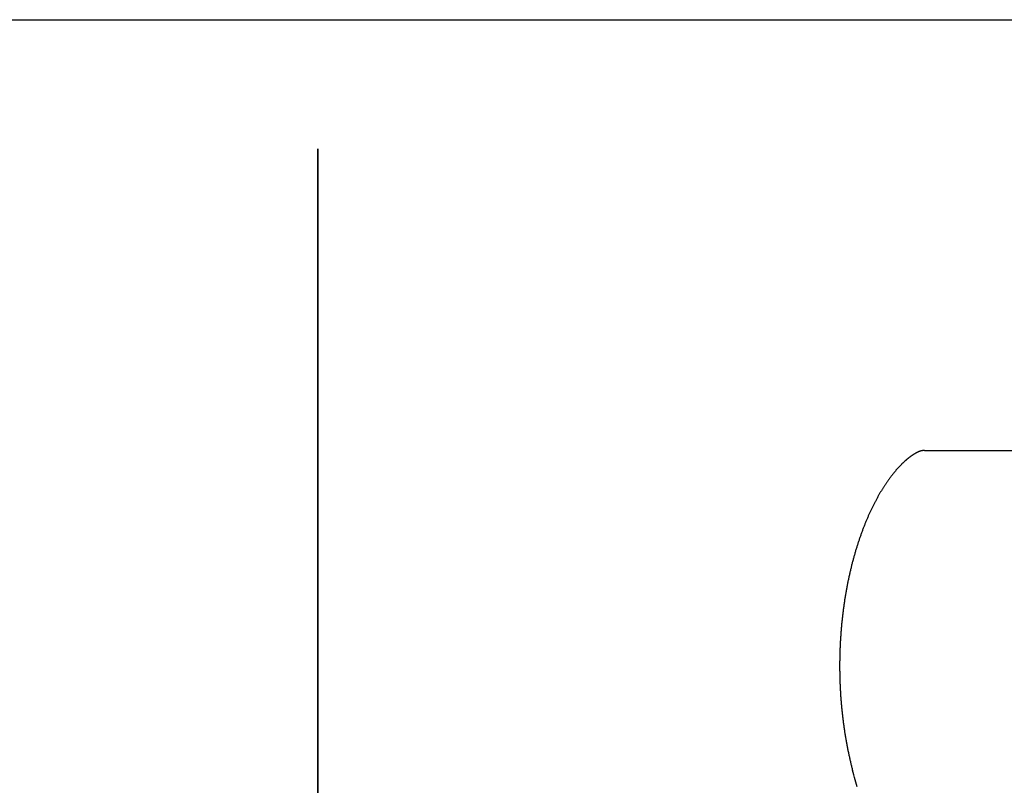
# Model space of a CAD drawing. Extents: x 637 to 3230, y 885 to 2745.
# Tile 28 of 151: x 867 to 935, y 2200 to 2253. Entities that reach past the tile are written whole.
import ezdxf

# ---------------------------------------------------------------- set-up
doc = ezdxf.new("R2010")
doc.units = 0
doc.layers.add('KF_GRAVIS_15_RIGHT', color=7, linetype='CONTINUOUS')

# ---------------------------------------------------------------- blocks, each defined once
blk = doc.blocks.new('KF_GRAVIS_15_RIGHT')
at = {"layer": 'KF_GRAVIS_15_RIGHT'}
for p, q in [((-185.2446, 0), (185.2446, 0)), ((58.7454, -656), (58.7454, -9)), ((58.7454, -9), (58.7454, -656)), ((100.9698, -30), (148.8116, -30))]:
    blk.add_line(p, q, dxfattribs=at)
for points in [[(100.97, -30, 0), (100.965, -30, 0), (100.96, -30, 0), (100.956, -30, 0), (100.951, -30.0001, 0), (100.946, -30.0001, 0), (100.941, -30.0002, 0), (100.936, -30.0002, 0), (100.931, -30.0003, 0), (100.926, -30.0005, 0), (100.921, -30.0006, 0), (100.916, -30.0008, 0), (100.91, -30.001, 0), (100.905, -30.0012, 0), (100.9, -30.0015, 0), (100.894, -30.0018, 0), (100.889, -30.0022, 0), (100.883, -30.0025, 0), (100.877, -30.003, 0), (100.871, -30.0035, 0), (100.865, -30.004, 0), (100.859, -30.0046, 0), (100.853, -30.0052, 0), (100.847, -30.0059, 0), (100.841, -30.0067, 0), (100.835, -30.0075, 0), (100.828, -30.0084, 0), (100.822, -30.0093, 0), (100.815, -30.0103, 0), (100.809, -30.0114, 0), (100.802, -30.0126, 0), (100.795, -30.0138, 0), (100.788, -30.0151, 0), (100.781, -30.0165, 0), (100.774, -30.018, 0), (100.766, -30.0196, 0), (100.759, -30.0212, 0), (100.752, -30.023, 0), (100.744, -30.0248, 0), (100.736, -30.0267, 0), (100.729, -30.0288, 0), (100.721, -30.0309, 0), (100.713, -30.0331, 0), (100.705, -30.0354, 0), (100.696, -30.0379, 0), (100.688, -30.0404, 0), (100.68, -30.0431, 0), (100.671, -30.0458, 0), (100.662, -30.0487, 0), (100.653, -30.0517, 0), (100.644, -30.0549, 0), (100.635, -30.0581, 0), (100.626, -30.0615, 0), (100.617, -30.065, 0), (100.607, -30.0686, 0), (100.598, -30.0724, 0), (100.588, -30.0763, 0), (100.578, -30.0804, 0), (100.568, -30.0845, 0), (100.558, -30.0889, 0), (100.548, -30.0933, 0), (100.537, -30.0979, 0), (100.527, -30.1027, 0), (100.516, -30.1076, 0), (100.505, -30.1127, 0), (100.494, -30.1179, 0), (100.483, -30.1233, 0), (100.472, -30.1289, 0), (100.46, -30.1346, 0), (100.449, -30.1405, 0), (100.437, -30.1465, 0), (100.425, -30.1527, 0), (100.413, -30.1591, 0), (100.401, -30.1657, 0), (100.389, -30.1725, 0), (100.376, -30.1794, 0), (100.364, -30.1865, 0), (100.351, -30.1938, 0), (100.338, -30.2013, 0), (100.325, -30.209, 0), (100.311, -30.2168, 0), (100.298, -30.2249, 0), (100.284, -30.2332, 0), (100.27, -30.2416, 0), (100.256, -30.2503, 0), (100.242, -30.2592, 0), (100.228, -30.2682, 0), (100.213, -30.2775, 0), (100.199, -30.287, 0), (100.184, -30.2967, 0), (100.169, -30.3066, 0), (100.153, -30.3168, 0), (100.138, -30.3272, 0), (100.122, -30.3378, 0), (100.106, -30.3486, 0), (100.09, -30.3596, 0), (100.074, -30.3709, 0), (100.058, -30.3824, 0), (100.041, -30.3941, 0), (100.025, -30.4061, 0), (100.008, -30.4184, 0), (99.9905, -30.4308, 0), (99.9731, -30.4435, 0), (99.9556, -30.4565, 0), (99.9379, -30.4697, 0), (99.9201, -30.4832, 0), (99.9021, -30.497, 0), (99.884, -30.511, 0), (99.8658, -30.5253, 0), (99.8474, -30.5398, 0), (99.8288, -30.5546, 0), (99.8102, -30.5697, 0), (99.7914, -30.585, 0), (99.7725, -30.6006, 0), (99.7534, -30.6165, 0), (99.7342, -30.6326, 0), (99.7149, -30.6491, 0), (99.6955, -30.6657, 0), (99.676, -30.6827, 0), (99.6563, -30.6999, 0), (99.6365, -30.7174, 0), (99.6166, -30.7351, 0), (99.5966, -30.7532, 0), (99.5765, -30.7715, 0), (99.5562, -30.7901, 0), (99.5359, -30.8089, 0), (99.5154, -30.828, 0), (99.4949, -30.8474, 0), (99.4742, -30.8671, 0), (99.4535, -30.887, 0), (99.4326, -30.9073, 0), (99.4116, -30.9278, 0), (99.3906, -30.9485, 0), (99.3694, -30.9696, 0), (99.3482, -30.9909, 0), (99.3269, -31.0125, 0), (99.3055, -31.0344, 0), (99.284, -31.0566, 0), (99.2624, -31.079, 0), (99.2407, -31.1018, 0), (99.219, -31.1248, 0), (99.1972, -31.1481, 0), (99.1753, -31.1716, 0), (99.1533, -31.1955, 0), (99.1312, -31.2196, 0), (99.1091, -31.2441, 0), (99.0869, -31.2688, 0), (99.0647, -31.2938, 0), (99.0423, -31.319, 0), (99.02, -31.3446, 0), (98.9975, -31.3705, 0), (98.975, -31.3966, 0), (98.9524, -31.423, 0), (98.9298, -31.4497, 0), (98.9071, -31.4767, 0), (98.8844, -31.504, 0), (98.8616, -31.5316, 0), (98.8388, -31.5595, 0), (98.8159, -31.5876, 0), (98.793, -31.6161, 0), (98.77, -31.6448, 0), (98.747, -31.6739, 0), (98.724, -31.7032, 0), (98.7009, -31.7328, 0), (98.6778, -31.7628, 0), (98.6546, -31.793, 0), (98.6315, -31.8235, 0), (98.6082, -31.8543, 0), (98.585, -31.8854, 0), (98.5617, -31.9168, 0), (98.5384, -31.9485, 0), (98.5151, -31.9805, 0), (98.4918, -32.0127, 0), (98.4684, -32.0453, 0), (98.4451, -32.0782, 0), (98.4217, -32.1114, 0), (98.3983, -32.1448, 0), (98.3749, -32.1785, 0), (98.3515, -32.2126, 0), (98.3281, -32.2469, 0), (98.3046, -32.2815, 0), (98.2812, -32.3164, 0), (98.2578, -32.3515, 0), (98.2344, -32.387, 0), (98.2109, -32.4227, 0), (98.1875, -32.4587, 0), (98.1641, -32.495, 0), (98.1406, -32.5316, 0), (98.1172, -32.5684, 0), (98.0938, -32.6056, 0), (98.0704, -32.643, 0), (98.047, -32.6806, 0), (98.0237, -32.7186, 0), (98.0003, -32.7568, 0), (97.9769, -32.7953, 0), (97.9536, -32.8341, 0), (97.9303, -32.8732, 0), (97.907, -32.9125, 0), (97.8837, -32.9521, 0), (97.8605, -32.9919, 0), (97.8372, -33.032, 0), (97.814, -33.0724, 0), (97.7909, -33.1131, 0), (97.7677, -33.154, 0), (97.7446, -33.1952, 0), (97.7215, -33.2366, 0), (97.6984, -33.2783, 0), (97.6754, -33.3203, 0), (97.6524, -33.3626, 0), (97.6294, -33.4051, 0), (97.6065, -33.4478, 0), (97.5836, -33.4908, 0), (97.5608, -33.5341, 0), (97.538, -33.5776, 0), (97.5153, -33.6214, 0), (97.4925, -33.6654, 0), (97.4699, -33.7097, 0), (97.4473, -33.7543, 0), (97.4247, -33.7991, 0), (97.4022, -33.8441, 0), (97.3797, -33.8894, 0), (97.3573, -33.935, 0), (97.335, -33.9808, 0), (97.3127, -34.0268, 0), (97.2904, -34.0731, 0), (97.2682, -34.1197, 0), (97.2461, -34.1665, 0), (97.2241, -34.2135, 0), (97.2021, -34.2608, 0), (97.1801, -34.3083, 0), (97.1583, -34.3561, 0), (97.1365, -34.4041, 0), (97.1147, -34.4523, 0), (97.0931, -34.5008, 0), (97.0715, -34.5495, 0), (97.05, -34.5985, 0), (97.0286, -34.6477, 0), (97.0072, -34.6971, 0), (96.9859, -34.7468, 0), (96.9647, -34.7967, 0), (96.9436, -34.8468, 0), (96.9225, -34.8971, 0), (96.9016, -34.9477, 0), (96.8807, -34.9985, 0), (96.8599, -35.0496, 0), (96.8392, -35.1008, 0), (96.8185, -35.1523, 0), (96.798, -35.204, 0), (96.7775, -35.2559, 0), (96.7571, -35.3081, 0), (96.7368, -35.3604, 0), (96.7166, -35.413, 0), (96.6965, -35.4658, 0), (96.6765, -35.5188, 0), (96.6566, -35.572, 0), (96.6367, -35.6254, 0), (96.617, -35.6791, 0), (96.5973, -35.7329, 0), (96.5777, -35.787, 0), (96.5583, -35.8412, 0), (96.5389, -35.8957, 0), (96.5196, -35.9503, 0), (96.5004, -36.0052, 0), (96.4813, -36.0602, 0), (96.4623, -36.1155, 0), (96.4434, -36.171, 0), (96.4247, -36.2266, 0), (96.406, -36.2825, 0), (96.3874, -36.3385, 0), (96.3689, -36.3947, 0), (96.3505, -36.4512, 0), (96.3322, -36.5078, 0), (96.3141, -36.5646, 0), (96.296, -36.6216, 0), (96.278, -36.6787, 0), (96.2602, -36.7361, 0), (96.2424, -36.7936, 0), (96.2248, -36.8514, 0), (96.2073, -36.9093, 0), (96.1899, -36.9673, 0), (96.1726, -37.0256, 0), (96.1554, -37.084, 0), (96.1383, -37.1426, 0), (96.1213, -37.2014, 0), (96.1045, -37.2604, 0), (96.0877, -37.3195, 0), (96.0711, -37.3788, 0), (96.0546, -37.4383, 0), (96.0383, -37.4979, 0), (96.022, -37.5577, 0), (96.0058, -37.6177, 0), (95.9898, -37.6778, 0), (95.9739, -37.7381, 0), (95.9581, -37.7986, 0), (95.9425, -37.8592, 0), (95.927, -37.9199, 0), (95.9116, -37.9809, 0), (95.8963, -38.0419, 0), (95.8811, -38.1032, 0), (95.8661, -38.1646, 0), (95.8512, -38.2261, 0), (95.8364, -38.2878, 0), (95.8218, -38.3496, 0), (95.8073, -38.4116, 0), (95.7929, -38.4737, 0), (95.7786, -38.536, 0), (95.7645, -38.5984, 0), (95.7505, -38.661, 0), (95.7367, -38.7237, 0), (95.723, -38.7865, 0), (95.7094, -38.8495, 0), (95.6959, -38.9126, 0), (95.6826, -38.9758, 0), (95.6694, -39.0392, 0), (95.6564, -39.1027, 0), (95.6435, -39.1664, 0), (95.6307, -39.2301, 0), (95.618, -39.294, 0), (95.6055, -39.358, 0), (95.5931, -39.4222, 0), (95.5809, -39.4864, 0), (95.5688, -39.5508, 0), (95.5569, -39.6153, 0), (95.545, -39.6799, 0), (95.5333, -39.7447, 0), (95.5218, -39.8095, 0), (95.5104, -39.8745, 0), (95.4991, -39.9395, 0), (95.488, -40.0047, 0), (95.477, -40.07, 0), (95.4661, -40.1354, 0), (95.4554, -40.2009, 0), (95.4449, -40.2665, 0), (95.4344, -40.3323, 0), (95.4241, -40.3981, 0), (95.414, -40.464, 0), (95.404, -40.53, 0), (95.3941, -40.5961, 0), (95.3844, -40.6623, 0), (95.3748, -40.7286, 0), (95.3654, -40.795, 0), (95.3561, -40.8615, 0), (95.347, -40.9281, 0), (95.338, -40.9947, 0), (95.3291, -41.0615, 0), (95.3204, -41.1283, 0), (95.3119, -41.1953, 0), (95.3035, -41.2623, 0), (95.2952, -41.3293, 0), (95.2871, -41.3965, 0), (95.2791, -41.4638, 0), (95.2713, -41.5311, 0), (95.2636, -41.5985, 0), (95.256, -41.6659, 0), (95.2487, -41.7335, 0), (95.2414, -41.8011, 0), (95.2343, -41.8688, 0), (95.2274, -41.9365, 0), (95.2206, -42.0043, 0), (95.214, -42.0722, 0), (95.2075, -42.1402, 0), (95.2012, -42.2082, 0), (95.195, -42.2762, 0), (95.189, -42.3444, 0), (95.1831, -42.4126, 0), (95.1774, -42.4808, 0), (95.1718, -42.5491, 0), (95.1664, -42.6174, 0), (95.1611, -42.6859, 0), (95.156, -42.7543, 0), (95.151, -42.8228, 0), (95.1462, -42.8914, 0), (95.1416, -42.9599, 0), (95.1371, -43.0286, 0), (95.1327, -43.0973, 0), (95.1286, -43.166, 0), (95.1245, -43.2348, 0), (95.1207, -43.3036, 0), (95.1169, -43.3724, 0), (95.1134, -43.4413, 0), (95.11, -43.5102, 0), (95.1067, -43.5791, 0), (95.1036, -43.6481, 0), (95.1007, -43.7171, 0), (95.0979, -43.7861, 0), (95.0953, -43.8552, 0), (95.0928, -43.9242, 0), (95.0905, -43.9933, 0), (95.0883, -44.0625, 0), (95.0863, -44.1316, 0), (95.0844, -44.2008, 0), (95.0827, -44.2699, 0), (95.0812, -44.3391, 0), (95.0798, -44.4084, 0), (95.0786, -44.4776, 0), (95.0775, -44.5468, 0), (95.0766, -44.6161, 0), (95.0758, -44.6853, 0), (95.0752, -44.7546, 0), (95.0747, -44.8238, 0), (95.0744, -44.8931, 0), (95.0743, -44.9624, 0), (95.0743, -45.0316, 0), (95.0744, -45.1009, 0), (95.0747, -45.1702, 0), (95.0752, -45.2394, 0), (95.0758, -45.3087, 0), (95.0766, -45.3779, 0), (95.0775, -45.4472, 0), (95.0786, -45.5164, 0), (95.0798, -45.5856, 0), (95.0812, -45.6549, 0), (95.0828, -45.7241, 0), (95.0845, -45.7932, 0), (95.0863, -45.8624, 0), (95.0883, -45.9315, 0), (95.0905, -46.0007, 0), (95.0928, -46.0698, 0), (95.0953, -46.1389, 0), (95.0979, -46.2079, 0), (95.1007, -46.2769, 0), (95.1036, -46.3459, 0), (95.1067, -46.4149, 0), (95.1099, -46.4839, 0), (95.1133, -46.5528, 0), (95.1168, -46.6216, 0), (95.1205, -46.6905, 0), (95.1244, -46.7593, 0), (95.1284, -46.8281, 0), (95.1325, -46.8968, 0), (95.1369, -46.9655, 0), (95.1413, -47.0341, 0), (95.1459, -47.1027, 0), (95.1507, -47.1713, 0), (95.1556, -47.2398, 0), (95.1607, -47.3082, 0), (95.1659, -47.3766, 0), (95.1713, -47.445, 0), (95.1768, -47.5133, 0), (95.1825, -47.5815, 0), (95.1884, -47.6497, 0), (95.1944, -47.7179, 0), (95.2005, -47.786, 0), (95.2068, -47.854, 0), (95.2133, -47.9219, 0), (95.2199, -47.9898, 0), (95.2266, -48.0576, 0), (95.2335, -48.1254, 0), (95.2406, -48.1931, 0), (95.2478, -48.2607, 0), (95.2552, -48.3283, 0), (95.2627, -48.3957, 0), (95.2704, -48.4631, 0), (95.2782, -48.5305, 0), (95.2861, -48.5977, 0), (95.2942, -48.6649, 0), (95.3025, -48.732, 0), (95.3109, -48.799, 0), (95.3195, -48.8659, 0), (95.3282, -48.9328, 0), (95.337, -48.9995, 0), (95.346, -49.0662, 0), (95.3551, -49.1328, 0), (95.3644, -49.1993, 0), (95.3739, -49.2657, 0), (95.3834, -49.332, 0), (95.3932, -49.3982, 0), (95.403, -49.4643, 0), (95.413, -49.5303, 0), (95.4232, -49.5962, 0), (95.4335, -49.6621, 0), (95.4439, -49.7278, 0), (95.4545, -49.7934, 0), (95.4652, -49.8589, 0), (95.476, -49.9243, 0), (95.487, -49.9896, 0), (95.4982, -50.0548, 0), (95.5094, -50.1199, 0), (95.5208, -50.1849, 0), (95.5324, -50.2497, 0), (95.5441, -50.3145, 0), (95.5559, -50.3791, 0), (95.5679, -50.4436, 0), (95.58, -50.508, 0), (95.5922, -50.5723, 0), (95.6046, -50.6364, 0), (95.6171, -50.7004, 0), (95.6297, -50.7643, 0), (95.6425, -50.8281, 0), (95.6554, -50.8917, 0), (95.6684, -50.9553, 0), (95.6816, -51.0186, 0), (95.6949, -51.0819, 0), (95.7084, -51.145, 0), (95.7219, -51.208, 0), (95.7356, -51.2709, 0), (95.7495, -51.3336, 0), (95.7634, -51.3961, 0), (95.7775, -51.4586, 0), (95.7918, -51.5209, 0), (95.8061, -51.583, 0), (95.8206, -51.645, 0), (95.8352, -51.7069, 0), (95.85, -51.7686, 0), (95.8648, -51.8301, 0), (95.8798, -51.8915, 0), (95.8949, -51.9528, 0), (95.9102, -52.0139, 0), (95.9256, -52.0748, 0), (95.9411, -52.1356, 0), (95.9567, -52.1963, 0), (95.9724, -52.2567, 0)], [(96.2836, -53.409, 0), (96.2382, -53.2451, 0), (96.1931, -53.081, 0), (96.1483, -52.9167, 0), (96.1038, -52.752, 0), (96.0597, -52.5872, 0), (96.0159, -52.4221, 0), (95.9724, -52.2567, 0)]]:
    blk.add_polyline3d(points, dxfattribs=at)

msp = doc.modelspace()

# ---------------------------------------------------------------- block references
at = {"layer": 'KF_GRAVIS_15_RIGHT'}
msp.add_blockref('KF_GRAVIS_15_RIGHT', (828.93, 2253.101), dxfattribs=at)

doc.saveas('drawing.dxf')
